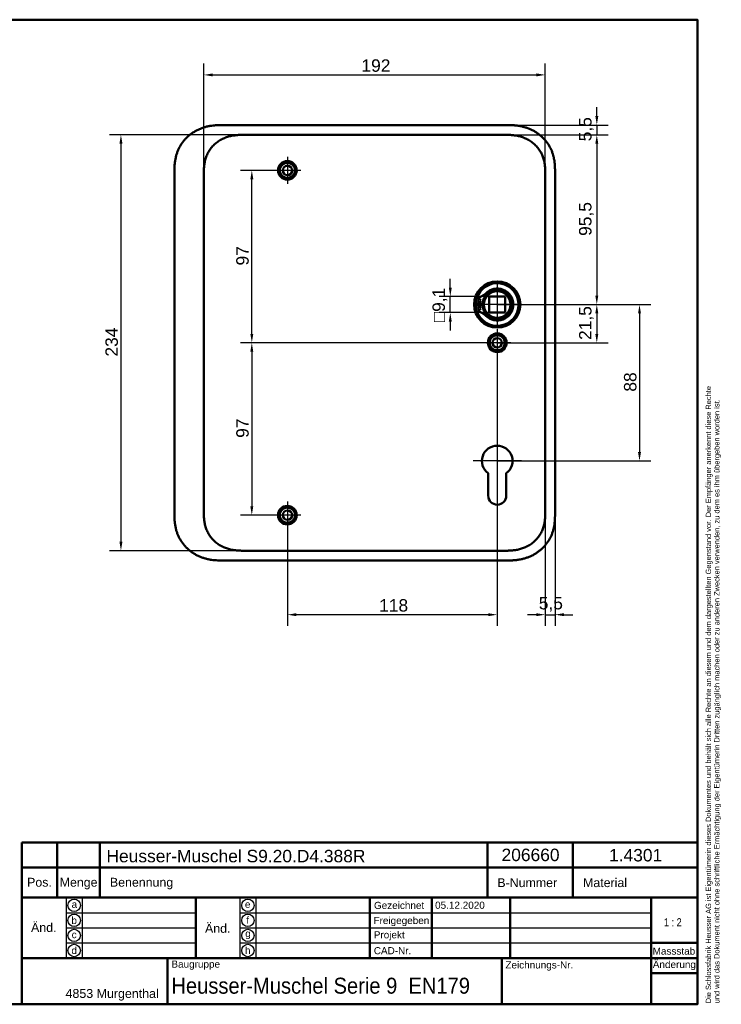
# Model space of a CAD drawing. Header units: millimetres. Extents: x 20 to 833, y 20 to 574.
# Tile 17 of 17: x 439 to 833, y 20 to 574. Entities that reach past the tile are written whole.
import ezdxf
from ezdxf.enums import TextEntityAlignment as Align

# ---------------------------------------------------------------- set-up
doc = ezdxf.new("R2010")
doc.units = ezdxf.units.MM
doc.header["$LTSCALE"] = 2
for name, color, linetype, lineweight in [('Bemaßungen(DIN)', 7, 'Continuous', 25), ('Mittelpunktmarkierung(DIN)', 7, 'Continuous', 25), ('Sichtbare Kanten(DIN)', 7, 'Continuous', 50), ('Skizziergeometrie(DIN)', 7, 'Continuous', 50), ('Skizzierlinie(DIN)', 7, 'Continuous', 25), ('Symbole(DIN)', 7, 'Continuous', 25)]:
    doc.layers.add(name, color=color, linetype=linetype, lineweight=lineweight)
doc.styles.add('Aktuell-DIN', font='arial.ttf')
doc.styles.add('STANDARD-DIN~0', font='arial.ttf')
doc.styles.add('Textstil10', font='arial.ttf')
doc.styles.add('Textstil41', font='arial.ttf', dxfattribs={"width": 0.8})
doc.styles.add('Textstil83', font='arial.ttf', dxfattribs={"width": 0.8})
doc.dimstyles.new('CAD-LAN', dxfattribs={"dimscale": 2, "dimtxt": 3.5, "dimasz": 2.5, "dimexe": 3.175, "dimexo": 0, "dimgap": 0.8, "dimtad": 1, "dimrnd": 1e-08, "dimtxsty": 'STANDARD-DIN~0', "dimcen": 0.09, "dimdle": 10, "dimclrd": 250, "dimclre": 250, "dimclrt": 250, "dimadec": 0, "dimazin": 2, "dimtfac": 1, "dimtmove": 0, "dimatfit": 3, "dimfxl": 1, "dimtolj": 1, "dimtzin": 0, "dimlwd": 25, "dimlwe": 25, "dimarcsym": 0})

# ---------------------------------------------------------------- blocks, each defined once
blk = doc.blocks.new('Ränder Standardrahmen')
at = {"layer": 'Skizziergeometrie(DIN)', "flags": 128}
blk.add_lwpolyline([(10, 10), (10, 287), (410, 287), (410, 10), (10, 10)], dxfattribs=at)
blk = doc.blocks.new('Schriftfelder Heusser')
at = {"layer": 'Skizziergeometrie(DIN)'}
for p, q in [((101, 229.92), (101, 236.92)), ((101, 236.92), (291, 236.92)), ((111, 229.92), (111, 236.92)), ((123, 229.92), (123, 236.92)), ((232, 229.92), (232, 236.92)), ((256, 229.92), (256, 236.92)), ((291, 236.92), (291, 229.92)), ((101, 191.42), (101, 229.92)), ((101, 229.92), (291, 229.92)), ((111, 229.92), (111, 221.42)), ((123, 229.92), (123, 221.42)), ((232, 229.92), (232, 221.42)), ((256, 229.92), (256, 221.42)), ((291, 229.92), (291, 191.42)), ((101, 221.42), (291, 221.42)), ((150, 221.42), (150, 204.42)), ((198.85, 221.42), (198.85, 204.42)), ((216.35, 221.42), (216.35, 204.42)), ((238.35, 221.42), (238.35, 204.42)), ((278, 221.42), (278, 191.42)), ((278, 208.67), (291, 208.67)), ((101, 204.42), (291, 204.42)), ((142, 204.42), (142, 191.42)), ((236, 204.42), (236, 191.42)), ((278, 200.17), (291, 200.17)), ((291, 191.42), (101, 191.42))]:
    blk.add_line(p, q, dxfattribs=at)
at = {"layer": 'Skizzierlinie(DIN)'}
for p, q in [((113.5, 221.42), (113.5, 204.42)), ((118, 221.42), (118, 204.42)), ((162.35, 221.42), (162.35, 204.42)), ((166.85, 221.42), (166.85, 204.42)), ((113.5, 217.17), (150, 217.17)), ((162.35, 217.17), (278, 217.17)), ((113.5, 212.92), (150, 212.92)), ((162.35, 212.92), (278, 212.92)), ((113.5, 208.67), (150, 208.67)), ((162.35, 208.67), (278, 208.67))]:
    blk.add_line(p, q, dxfattribs=at)
for centre in [(115.75, 219.25), (164.6, 219.25), (115.75, 215.04), (164.6, 215.04), (115.75, 210.79), (164.6, 210.79), (115.75, 206.54), (164.6, 206.54)]:
    blk.add_circle(centre, 1.75, dxfattribs=at)
at = {"layer": 'Symbole(DIN)', "color": 7, "insert": (293.33, 191.7), "char_height": 1.5, "width": 182.3003, "attachment_point": 1, "rotation": 90, "line_spacing_factor": 0.944221, "style": 'Aktuell-DIN'}
blk.add_mtext('\\fArial|b0|i0;\\H1.5000;Die Schlossfabrik Heusser AG ist Eigentümerin dieses Dokumentes und behält sich alle Rechte an diesem und dem dargestellten Gegenstand vor. Der Empfänger anerkennt diese Rechte\\Pund wird das Dokument nicht ohne schriftliche Ermächtigung der Eigentümerin Dritten zugänglich machen oder zu anderen Zwecken verwenden, zu dem es ihm übergeben worden ist.\\P ', dxfattribs=at)
at = {"layer": 'Symbole(DIN)', "color": 179, "true_color": 0x262659, "style": 'Aktuell-DIN'}
for s, insert, char_height, attachment_point in [('B-Nummer', (234.74, 225.62), 2.489, 4), ('Material', (265.02, 225.62), 2.489, 5), ('Pos.', (106, 227), 2.489, 2), ('Menge', (117, 227), 2.489, 2), ('Benennung', (125.81, 225.38), 2.489, 4), ('\\fArial|b0|i0;a', (115.81, 219.53), 2, 5), ('\\fArial|b0|i0;e', (164.54, 219.53), 2, 5), ('\\fArial|b0|i0;Gezeichnet', (200.05, 219.23), 2, 4), ('\\fArial|b0|i0;b', (115.75, 215), 2, 5), ('\\fArial|b0|i0;f', (164.55, 215.06), 2, 5), ('\\fArial|b0|i0;Freigegeben', (199.92, 216), 2, 1), ('\\fArial|b0|i0;c', (115.75, 211.01), 2, 5), ('\\fArial|b0|i0;g', (164.63, 211.05), 2, 5), ('\\fArial|b0|i0;Projekt', (200, 211.98), 2, 1), ('\\fArial|b0|i0;d', (115.76, 206.55), 2, 5), ('\\fArial|b0|i0;h', (164.55, 206.57), 2, 5), ('\\fArial|b0|i0;CAD-Nr.', (200, 207.5), 2, 1), ('\\fArial|b0|i0;\\H2.0000;Massstab', (284.39, 206.37), 2, 5), ('\\fArial|b0|i0;\\H2.0000;Baugruppe', (143.1, 203.73), 2, 1), ('\\fArial|b0|i0;Zeichnungs-Nr.', (237, 203.5), 2, 1), ('\\fArial|b0|i0;\\H2.5000;4853 Murgenthal', (113.33, 192.46), 2.5, 7)]:
    blk.add_mtext(s, dxfattribs=dict(at, insert=insert, char_height=char_height, attachment_point=attachment_point))
at = {"layer": 'Symbole(DIN)', "color": 179, "true_color": 0x262659, "attachment_point": 5, "style": 'Aktuell-DIN'}
for s, insert, char_height, width in [('Änd.', (107.21, 213), 2.489, 12.3494), ('Änd.', (156.12, 212.76), 2.489, 12.3494), ('\\fArial|b0|i0;Änderung', (284.51, 202.33), 2, 12.1143)]:
    blk.add_mtext(s, dxfattribs=dict(at, insert=insert, char_height=char_height, width=width))
at = {"layer": 'Symbole(DIN)', "color": 7, "insert": (143.1, 196.62), "char_height": 4.5, "width": 90.18, "attachment_point": 4, "style": 'Aktuell-DIN'}
blk.add_mtext('\\fArial|b0|i0;\\W0.90;\\H4.5000;Heusser-Muschel Serie 9  EN179', dxfattribs=at)
at = {"layer": 'Symbole(DIN)', "color": 179, "true_color": 0x262659, "style": 'Textstil10'}
blk.add_attdef('ERSTELLUNGSDATUM_001', (217.23, 218.29), '', height=2, dxfattribs=at)
at = {"layer": 'Symbole(DIN)', "color": 179, "true_color": 0x262659}
for tag, height, style, p in [('AUTOR', 2.49, 'Aktuell-DIN', (240.03, 219.26)), ('KONTROLLDATUM', 2, 'Textstil10', (217.42, 215.04)), ('KONTROLLIERT_VON', 2, 'Textstil10', (239.98, 215.05))]:
    blk.add_attdef(tag, text='', height=height, dxfattribs=dict(at, style=style)).set_placement(p, align=Align.MIDDLE_LEFT)
at = {"layer": 'Symbole(DIN)', "color": 7, "style": 'Textstil83', "width": 0.8}
blk.add_attdef('Anfänglicher_Ansichtsmaßstab_001', (281.57, 213.34), '', height=2.3, dxfattribs=at)
at = {"layer": 'Symbole(DIN)', "color": 179, "true_color": 0x262659, "style": 'Textstil10'}
blk.add_attdef('PROJEKT', text='', height=2, dxfattribs=at).set_placement((217.77, 209.72), align=Align.BOTTOM_LEFT)
at = {"layer": 'Symbole(DIN)', "color": 7, "style": 'Textstil41', "width": 0.8}
blk.add_attdef('STATUS', text='', height=5, dxfattribs=at).set_placement((284.53, 195.86), align=Align.MIDDLE_CENTER)
blk = doc.blocks.new('*D8')
at = {"layer": 'Bemaßungen(DIN)', "color": 250, "linetype": 'Continuous', "lineweight": 25, "true_color": 0x3f3f3f, "transparency": 16777216}
for p, q in [((710.87, 509.22), (769.76, 509.22)), ((763.41, 504.22), (763.41, 418.72)), ((707.41, 413.72), (769.76, 413.72))]:
    blk.add_line(p, q, dxfattribs=at)
at = {"layer": 'Bemaßungen(DIN)', "color": 250, "linetype": 'Continuous', "true_color": 0x3f3f3f, "transparency": 16777216}
for points in [[(762.58, 504.22), (764.24, 504.22), (763.41, 509.22)], [(762.58, 418.72), (764.24, 418.72), (763.41, 413.72)]]:
    blk.add_solid(points, dxfattribs=at)
at = {"layer": 'Defpoints', "color": 0, "linetype": 'Continuous', "transparency": 16777216}
for p in [(710.87, 509.22), (707.41, 413.72), (763.41, 413.72)]:
    blk.add_point(p, dxfattribs=at)
at = {"layer": 'Bemaßungen(DIN)', "color": 250, "linetype": 'Continuous', "lineweight": 25, "true_color": 0x3f3f3f, "transparency": 16777216, "insert": (753.4, 452.35), "char_height": 7, "attachment_point": 1, "rotation": 90, "style": 'STANDARD-DIN~0'}
blk.add_mtext('\\A1;95,5', dxfattribs=at)
blk = doc.blocks.new('*D9')
at = {"layer": 'Bemaßungen(DIN)', "color": 250, "linetype": 'Continuous', "lineweight": 25, "true_color": 0x3f3f3f, "transparency": 16777216}
for p, q in [((707.41, 413.72), (769.76, 413.72)), ((763.41, 408.72), (763.41, 397.22)), ((707.41, 392.22), (769.76, 392.22))]:
    blk.add_line(p, q, dxfattribs=at)
at = {"layer": 'Bemaßungen(DIN)', "color": 250, "linetype": 'Continuous', "true_color": 0x3f3f3f, "transparency": 16777216}
for points in [[(762.58, 408.72), (764.24, 408.72), (763.41, 413.72)], [(762.58, 397.22), (764.24, 397.22), (763.41, 392.22)]]:
    blk.add_solid(points, dxfattribs=at)
at = {"layer": 'Defpoints', "color": 0, "linetype": 'Continuous', "transparency": 16777216}
for p in [(707.41, 413.72), (707.41, 392.22), (763.41, 392.22)]:
    blk.add_point(p, dxfattribs=at)
at = {"layer": 'Bemaßungen(DIN)', "color": 250, "linetype": 'Continuous', "lineweight": 25, "true_color": 0x3f3f3f, "transparency": 16777216, "insert": (753.4, 393.79), "char_height": 7, "attachment_point": 1, "rotation": 90, "style": 'STANDARD-DIN~0'}
blk.add_mtext('\\A1;21,5', dxfattribs=at)
blk = doc.blocks.new('*D10')
at = {"layer": 'Bemaßungen(DIN)', "color": 250, "linetype": 'Continuous', "lineweight": 25, "true_color": 0x3f3f3f, "transparency": 16777216}
for p, q in [((707.41, 413.72), (793.76, 413.72)), ((787.41, 408.72), (787.41, 330.72)), ((707.41, 325.72), (793.76, 325.72))]:
    blk.add_line(p, q, dxfattribs=at)
at = {"layer": 'Bemaßungen(DIN)', "color": 250, "linetype": 'Continuous', "true_color": 0x3f3f3f, "transparency": 16777216}
for points in [[(786.58, 408.72), (788.24, 408.72), (787.41, 413.72)], [(786.58, 330.72), (788.24, 330.72), (787.41, 325.72)]]:
    blk.add_solid(points, dxfattribs=at)
at = {"layer": 'Defpoints', "color": 0, "linetype": 'Continuous', "transparency": 16777216}
for p in [(707.41, 413.72), (707.41, 325.72), (787.41, 325.72)]:
    blk.add_point(p, dxfattribs=at)
at = {"layer": 'Bemaßungen(DIN)', "color": 250, "linetype": 'Continuous', "lineweight": 25, "true_color": 0x3f3f3f, "transparency": 16777216, "insert": (778.66, 364.7), "char_height": 7, "attachment_point": 1, "rotation": 90, "style": 'STANDARD-DIN~0'}
blk.add_mtext('\\A1;88', dxfattribs=at)
blk = doc.blocks.new('*D11')
at = {"layer": 'Bemaßungen(DIN)', "color": 250, "linetype": 'Continuous', "lineweight": 25, "true_color": 0x3f3f3f, "transparency": 16777216}
for p, q in [((763.41, 519.72), (763.41, 524.72)), ((711.87, 514.72), (769.76, 514.72)), ((763.41, 514.72), (763.41, 509.22)), ((710.87, 509.22), (769.76, 509.22)), ((763.41, 504.22), (763.41, 499.22))]:
    blk.add_line(p, q, dxfattribs=at)
at = {"layer": 'Bemaßungen(DIN)', "color": 250, "linetype": 'Continuous', "true_color": 0x3f3f3f, "transparency": 16777216}
for points in [[(762.58, 519.72), (764.24, 519.72), (763.41, 514.72)], [(762.58, 504.22), (764.24, 504.22), (763.41, 509.22)]]:
    blk.add_solid(points, dxfattribs=at)
at = {"layer": 'Defpoints', "color": 0, "linetype": 'Continuous', "transparency": 16777216}
for p in [(711.87, 514.72), (710.87, 509.22), (763.41, 509.22)]:
    blk.add_point(p, dxfattribs=at)
at = {"layer": 'Bemaßungen(DIN)', "color": 250, "linetype": 'Continuous', "lineweight": 25, "true_color": 0x3f3f3f, "transparency": 16777216, "insert": (753.43, 505.57), "char_height": 7, "attachment_point": 1, "rotation": 90, "style": 'STANDARD-DIN~0'}
blk.add_mtext('\\A1;5,5', dxfattribs=at)
blk = doc.blocks.new('*D12')
at = {"layer": 'Bemaßungen(DIN)', "color": 250, "linetype": 'Continuous', "lineweight": 25, "true_color": 0x3f3f3f, "transparency": 16777216}
for p, q in [((589.41, 489.22), (563.06, 489.22)), ((569.41, 397.22), (569.41, 484.22)), ((707.41, 392.22), (563.06, 392.22))]:
    blk.add_line(p, q, dxfattribs=at)
at = {"layer": 'Bemaßungen(DIN)', "color": 250, "linetype": 'Continuous', "true_color": 0x3f3f3f, "transparency": 16777216}
for points in [[(568.58, 484.22), (570.24, 484.22), (569.41, 489.22)], [(568.58, 397.22), (570.24, 397.22), (569.41, 392.22)]]:
    blk.add_solid(points, dxfattribs=at)
at = {"layer": 'Defpoints', "color": 0, "linetype": 'Continuous', "transparency": 16777216}
for p in [(569.41, 489.22), (589.41, 489.22), (707.41, 392.22)]:
    blk.add_point(p, dxfattribs=at)
at = {"layer": 'Bemaßungen(DIN)', "color": 250, "linetype": 'Continuous', "lineweight": 25, "true_color": 0x3f3f3f, "transparency": 16777216, "insert": (560.66, 435.71), "char_height": 7, "attachment_point": 1, "rotation": 90, "style": 'STANDARD-DIN~0'}
blk.add_mtext('\\A1;97', dxfattribs=at)
blk = doc.blocks.new('*D13')
at = {"layer": 'Bemaßungen(DIN)', "color": 250, "linetype": 'Continuous', "lineweight": 25, "true_color": 0x3f3f3f, "transparency": 16777216}
for p, q in [((707.41, 392.22), (563.06, 392.22)), ((569.41, 387.22), (569.41, 300.22)), ((589.41, 295.22), (563.06, 295.22))]:
    blk.add_line(p, q, dxfattribs=at)
at = {"layer": 'Bemaßungen(DIN)', "color": 250, "linetype": 'Continuous', "true_color": 0x3f3f3f, "transparency": 16777216}
for points in [[(568.58, 387.22), (570.24, 387.22), (569.41, 392.22)], [(568.58, 300.22), (570.24, 300.22), (569.41, 295.22)]]:
    blk.add_solid(points, dxfattribs=at)
at = {"layer": 'Defpoints', "color": 0, "linetype": 'Continuous', "transparency": 16777216}
for p in [(707.41, 392.22), (569.41, 295.22), (589.41, 295.22)]:
    blk.add_point(p, dxfattribs=at)
at = {"layer": 'Bemaßungen(DIN)', "color": 250, "linetype": 'Continuous', "lineweight": 25, "true_color": 0x3f3f3f, "transparency": 16777216, "insert": (560.66, 338.71), "char_height": 7, "attachment_point": 1, "rotation": 90, "style": 'STANDARD-DIN~0'}
blk.add_mtext('\\A1;97', dxfattribs=at)
blk = doc.blocks.new('*D14')
at = {"layer": 'Bemaßungen(DIN)', "color": 250, "linetype": 'Continuous', "lineweight": 25, "true_color": 0x3f3f3f, "transparency": 16777216}
for p, q in [((707.41, 384.57), (707.41, 232.87)), ((589.41, 287.57), (589.41, 232.87)), ((702.41, 239.22), (594.41, 239.22))]:
    blk.add_line(p, q, dxfattribs=at)
at = {"layer": 'Bemaßungen(DIN)', "color": 250, "linetype": 'Continuous', "true_color": 0x3f3f3f, "transparency": 16777216}
for points in [[(594.41, 240.06), (594.41, 238.39), (589.41, 239.22)], [(702.41, 240.06), (702.41, 238.39), (707.41, 239.22)]]:
    blk.add_solid(points, dxfattribs=at)
at = {"layer": 'Defpoints', "color": 0, "linetype": 'Continuous', "transparency": 16777216}
for p in [(707.41, 384.57), (589.41, 287.57), (589.41, 239.22)]:
    blk.add_point(p, dxfattribs=at)
at = {"layer": 'Bemaßungen(DIN)', "color": 250, "linetype": 'Continuous', "lineweight": 25, "true_color": 0x3f3f3f, "transparency": 16777216, "insert": (641, 247.97), "char_height": 7, "attachment_point": 1, "style": 'STANDARD-DIN~0'}
blk.add_mtext('\\A1;118', dxfattribs=at)
blk = doc.blocks.new('*D15')
at = {"layer": 'Bemaßungen(DIN)', "color": 250, "linetype": 'Continuous', "lineweight": 25, "true_color": 0x3f3f3f, "transparency": 16777216}
for p, q in [((734.41, 299.37), (734.41, 232.87)), ((739.91, 296.51), (739.91, 232.87)), ((729.41, 239.22), (724.41, 239.22)), ((734.41, 239.22), (739.91, 239.22)), ((744.91, 239.22), (749.91, 239.22))]:
    blk.add_line(p, q, dxfattribs=at)
at = {"layer": 'Bemaßungen(DIN)', "color": 250, "linetype": 'Continuous', "true_color": 0x3f3f3f, "transparency": 16777216}
for points in [[(729.41, 240.06), (729.41, 238.39), (734.41, 239.22)], [(744.91, 240.06), (744.91, 238.39), (739.91, 239.22)]]:
    blk.add_solid(points, dxfattribs=at)
at = {"layer": 'Defpoints', "color": 0, "linetype": 'Continuous', "transparency": 16777216}
for p in [(734.41, 299.37), (739.91, 296.51), (739.91, 239.22)]:
    blk.add_point(p, dxfattribs=at)
at = {"layer": 'Bemaßungen(DIN)', "color": 250, "linetype": 'Continuous', "lineweight": 25, "true_color": 0x3f3f3f, "transparency": 16777216, "insert": (730.76, 249.21), "char_height": 7, "attachment_point": 1, "style": 'STANDARD-DIN~0'}
blk.add_mtext('\\A1;5,5', dxfattribs=at)
blk = doc.blocks.new('*D16')
at = {"layer": 'Bemaßungen(DIN)', "color": 250, "linetype": 'Continuous', "lineweight": 25, "true_color": 0x3f3f3f, "transparency": 16777216}
for p, q in [((565.95, 509.22), (489.46, 509.22)), ((495.81, 504.22), (495.81, 280.22)), ((565.95, 275.22), (489.46, 275.22))]:
    blk.add_line(p, q, dxfattribs=at)
at = {"layer": 'Bemaßungen(DIN)', "color": 250, "linetype": 'Continuous', "true_color": 0x3f3f3f, "transparency": 16777216}
for points in [[(494.98, 504.22), (496.65, 504.22), (495.81, 509.22)], [(494.98, 280.22), (496.65, 280.22), (495.81, 275.22)]]:
    blk.add_solid(points, dxfattribs=at)
at = {"layer": 'Defpoints', "color": 0, "linetype": 'Continuous', "transparency": 16777216}
for p in [(565.95, 509.22), (495.81, 275.22), (565.95, 275.22)]:
    blk.add_point(p, dxfattribs=at)
at = {"layer": 'Bemaßungen(DIN)', "color": 250, "linetype": 'Continuous', "lineweight": 25, "true_color": 0x3f3f3f, "transparency": 16777216, "insert": (487.06, 384.44), "char_height": 7, "attachment_point": 1, "rotation": 90, "style": 'STANDARD-DIN~0'}
blk.add_mtext('\\A1;234', dxfattribs=at)
blk = doc.blocks.new('*D17')
at = {"layer": 'Bemaßungen(DIN)', "color": 250, "linetype": 'Continuous', "lineweight": 25, "true_color": 0x3f3f3f, "transparency": 16777216}
for p, q in [((542.41, 486.94), (542.41, 549.29)), ((734.41, 486.94), (734.41, 549.29)), ((547.41, 542.94), (729.41, 542.94))]:
    blk.add_line(p, q, dxfattribs=at)
at = {"layer": 'Bemaßungen(DIN)', "color": 250, "linetype": 'Continuous', "true_color": 0x3f3f3f, "transparency": 16777216}
for points in [[(547.41, 543.77), (547.41, 542.1), (542.41, 542.94)], [(729.41, 543.77), (729.41, 542.1), (734.41, 542.94)]]:
    blk.add_solid(points, dxfattribs=at)
at = {"layer": 'Defpoints', "color": 0, "linetype": 'Continuous', "transparency": 16777216}
for p in [(734.41, 542.94), (542.41, 486.94), (734.41, 486.94)]:
    blk.add_point(p, dxfattribs=at)
at = {"layer": 'Bemaßungen(DIN)', "color": 250, "linetype": 'Continuous', "lineweight": 25, "true_color": 0x3f3f3f, "transparency": 16777216, "insert": (631.04, 551.69), "char_height": 7, "attachment_point": 1, "style": 'STANDARD-DIN~0'}
blk.add_mtext('\\A1;192', dxfattribs=at)
blk = doc.blocks.new('*D18')
at = {"layer": 'Bemaßungen(DIN)', "color": 250, "linetype": 'Continuous', "lineweight": 25, "true_color": 0x3f3f3f, "transparency": 16777216}
for p, q in [((681.02, 423.27), (681.02, 428.27)), ((702.86, 418.27), (674.67, 418.27)), ((681.02, 409.17), (681.02, 418.27)), ((702.86, 409.17), (674.67, 409.17)), ((681.02, 404.17), (681.02, 399.17))]:
    blk.add_line(p, q, dxfattribs=at)
at = {"layer": 'Bemaßungen(DIN)', "color": 250, "linetype": 'Continuous', "true_color": 0x3f3f3f, "transparency": 16777216}
for points in [[(680.18, 423.27), (681.85, 423.27), (681.02, 418.27)], [(680.18, 404.17), (681.85, 404.17), (681.02, 409.17)]]:
    blk.add_solid(points, dxfattribs=at)
at = {"layer": 'Defpoints', "color": 0, "linetype": 'Continuous', "transparency": 16777216}
for p in [(681.02, 418.27), (702.86, 418.27), (702.86, 409.17)]:
    blk.add_point(p, dxfattribs=at)
at = {"layer": 'Bemaßungen(DIN)', "color": 250, "linetype": 'Continuous', "lineweight": 25, "true_color": 0x3f3f3f, "transparency": 16777216, "insert": (671, 403.95), "char_height": 7, "attachment_point": 1, "rotation": 90, "style": 'STANDARD-DIN~0'}
blk.add_mtext('\\A1;\\fAIGDT|b0|i0;\\H7.0000;o\\fArial|b0|i0;\\H7.0000;9,1', dxfattribs=at)

msp = doc.modelspace()

# ---------------------------------------------------------------- linework, layer by layer
at = {"layer": 'Mittelpunktmarkierung(DIN)', "linetype": 'Continuous'}
for p, q in [((589.41, 496.872), (589.41, 481.572)), ((597.06, 489.222), (581.76, 489.222)), ((707.41, 426.222), (707.41, 401.222)), ((719.91, 413.722), (694.91, 413.722)), ((707.41, 399.872), (707.41, 384.572)), ((715.06, 392.222), (699.76, 392.222)), ((707.41, 339.322), (707.41, 315.722)), ((721.01, 325.722), (693.81, 325.722)), ((589.41, 302.872), (589.41, 287.572)), ((597.06, 295.222), (581.76, 295.222))]:
    msp.add_line(p, q, dxfattribs=at)
at = {"layer": 'Sichtbare Kanten(DIN)'}
for p, q in [((711.871, 514.722), (552.949, 514.722)), ((565.949, 509.222), (565.948, 509.222)), ((710.872, 509.222), (565.949, 509.222)), ((525.91, 487.938), (525.91, 296.465)), ((739.91, 296.506), (739.91, 487.938)), ((695.452, 414.339), (695.452, 417.363)), ((711.96, 418.272), (702.86, 418.272)), ((702.86, 409.172), (702.86, 418.272)), ((711.96, 418.272), (711.96, 409.172)), ((699.152, 414.339), (695.452, 414.339)), ((695.452, 413.105), (699.152, 413.105)), ((695.452, 410.081), (695.452, 413.105)), ((711.96, 409.172), (702.86, 409.172)), ((702.31, 306.222), (702.31, 318.797)), ((712.51, 318.798), (712.51, 306.222)), ((565.948, 275.222), (565.948, 275.222)), ((710.872, 275.222), (565.948, 275.222)), ((710.872, 275.222), (710.872, 275.222)), ((552.949, 269.722), (711.871, 269.722))]:
    msp.add_line(p, q, dxfattribs=at)
for centre, radius in [((589.41, 489.222), 5.25), ((589.41, 489.222), 4.25), ((589.41, 489.222), 2.65), ((707.41, 413.722), 13), ((707.41, 413.722), 12.5), ((707.41, 413.722), 8), ((707.41, 413.722), 7.5), ((697.302, 415.954), 0.85), ((697.302, 411.49), 0.85), ((707.41, 392.222), 5.25), ((707.41, 392.222), 4.25), ((707.41, 392.222), 2.65), ((589.41, 295.222), 5.25), ((589.41, 295.222), 4.25), ((589.41, 295.222), 2.65)]:
    msp.add_circle(centre, radius, dxfattribs=at)
for centre, radius, start, end in [((707.41, 413.722), 12, 198.17213, 161.82787), ((707.41, 413.722), 9.017, 224.1409, 135.8591), ((694.712, 426.045), 8.678, 274.96705, 315.8591), ((706.677, 413.722), 7.55, 125.6871, 175.31499), ((707.41, 413.722), 8.2, 153.63056, 206.36944), ((707.41, 413.722), 12, 175.21102, 184.78898), ((694.712, 401.399), 8.678, 44.1409, 85.03295), ((707.41, 413.722), 9, 176.0711, 183.9289), ((706.677, 413.722), 7.55, 184.68501, 234.3129), ((707.41, 325.722), 8.6, 306.37412, 233.63044), ((707.41, 306.222), 5.1, 180, 0)]:
    msp.add_arc(centre, radius, start, end, dxfattribs=at)
for points, knots in [([(552.949, 514.722), (552.363, 514.72), (551.185, 514.706), (549.695, 514.643), (548.198, 514.528), (546.994, 514.389), (545.49, 514.148), (544.29, 513.895), (542.8, 513.501), (541.621, 513.119), (540.17, 512.559), (539.032, 512.043), (537.647, 511.314), (536.573, 510.666), (535.28, 509.776), (534.29, 509.004), (533.117, 507.967), (532.231, 507.084), (531.199, 505.92), (530.435, 504.943), (529.564, 503.673), (528.934, 502.622), (528.236, 501.272), (527.749, 500.166), (527.228, 498.761), (526.882, 497.623), (526.534, 496.189), (526.32, 495.037), (526.124, 493.598), (526.021, 492.449), (525.944, 491.023), (525.91, 489.608), (525.91, 488.492), (525.91, 487.938)], [-0.99998994, -0.99998994, -0.99998994, -0.99998994, -0.9592928, -0.91859565, -0.89824708, -0.85754993, -0.83720136, -0.79650421, -0.77615564, -0.73545849, -0.71510992, -0.67441277, -0.6540642, -0.61336705, -0.59301848, -0.55232133, -0.53197276, -0.49127561, -0.47092704, -0.43022989, -0.40988132, -0.36918417, -0.3488356, -0.30813845, -0.28778988, -0.24709273, -0.22674416, -0.18604701, -0.16569844, -0.12500129, -0.10465272, -0.06395557, -0.02325842, -0.02325842, -0.02325842, -0.02325842]), ([(739.91, 487.938), (739.91, 488.236), (739.91, 488.835), (739.904, 489.588), (739.892, 490.345), (739.874, 490.953), (739.84, 491.716), (739.802, 492.328), (739.727, 493.247), (739.625, 494.166), (739.437, 495.392), (739.255, 496.305), (739.037, 497.212), (738.874, 497.813), (738.648, 498.559), (738.448, 499.15), (738.175, 499.881), (737.938, 500.458), (737.555, 501.313), (737.137, 502.152), (736.444, 503.375), (735.76, 504.42), (734.825, 505.669), (734.017, 506.62), (732.936, 507.744), (732.019, 508.588), (730.811, 509.572), (729.8, 510.3), (728.485, 511.133), (727.396, 511.736), (726.134, 512.342), (725.276, 512.705), (724.404, 513.035), (723.818, 513.239), (722.93, 513.52), (722.033, 513.767), (720.827, 514.045), (719.916, 514.215), (719.001, 514.356), (718.39, 514.436), (717.627, 514.52), (717.016, 514.574), (716.254, 514.628), (715.644, 514.661), (714.731, 514.696), (713.52, 514.721), (712.469, 514.722), (711.871, 514.722)], [-0.99999789, -0.99999789, -0.99999789, -0.99999789, -0.9791648, -0.9583317, -0.94791516, -0.92708206, -0.91666552, -0.89583243, -0.88541588, -0.85416624, -0.83333315, -0.80208351, -0.79166696, -0.77083387, -0.76041733, -0.73958423, -0.72916769, -0.70833459, -0.69791805, -0.66666841, -0.64583532, -0.60416913, -0.58333604, -0.54166985, -0.52083676, -0.47917058, -0.45833749, -0.4166713, -0.39583821, -0.35417202, -0.33333893, -0.30208929, -0.29167275, -0.27083965, -0.26042311, -0.22917347, -0.20834038, -0.17709074, -0.16667419, -0.1458411, -0.13542455, -0.11459146, -0.10417491, -0.08334182, -0.07292528, -0.04167564, -0.00000945, -0.00000945, -0.00000945, -0.00000945]), ([(542.41, 486.938), (542.41, 487.566), (542.41, 488.214), (542.423, 488.863), (542.436, 489.585), (542.465, 490.309), (542.521, 491.024), (542.581, 491.803), (542.672, 492.571), (542.803, 493.333), (542.939, 494.125), (543.117, 494.911), (543.352, 495.702), (543.587, 496.495), (543.878, 497.283), (544.223, 498.048), (544.57, 498.817), (544.972, 499.565), (545.428, 500.283), (545.883, 500.998), (546.39, 501.683), (546.946, 502.332), (547.496, 502.974), (548.098, 503.582), (548.734, 504.142), (549.371, 504.703), (550.041, 505.214), (550.742, 505.679), (551.437, 506.141), (552.162, 506.556), (552.916, 506.925), (553.652, 507.285), (554.414, 507.602), (555.198, 507.873), (555.953, 508.134), (556.727, 508.353), (557.511, 508.531), (558.259, 508.701), (559.016, 508.833), (559.78, 508.933), (560.503, 509.029), (561.233, 509.095), (561.964, 509.139), (562.655, 509.18), (563.347, 509.202), (564.033, 509.212), (564.68, 509.222), (565.321, 509.222), (565.948, 509.222)], [0, 0, 0, 0, 0.20048, 0.20048, 0.20048, 0.4237428, 0.4237428, 0.4237428, 0.6666848, 0.6666848, 0.6666848, 0.9193992, 0.9193992, 0.9193992, 1.173002, 1.173002, 1.173002, 1.4278722, 1.4278722, 1.4278722, 1.6819311, 1.6819311, 1.6819311, 1.933378, 1.933378, 1.933378, 2.1848149, 2.1848149, 2.1848149, 2.4343919, 2.4343919, 2.4343919, 2.6782792, 2.6782792, 2.6782792, 2.9134601, 2.9134601, 2.9134601, 3.1379646, 3.1379646, 3.1379646, 3.3508174, 3.3508174, 3.3508174, 3.5518222, 3.5518222, 3.5518222, 3.7413044, 3.7413044, 3.7413044, 3.7413044]), ([(710.872, 509.222), (711.499, 509.222), (712.141, 509.222), (712.787, 509.212), (713.473, 509.202), (714.165, 509.18), (714.856, 509.139), (715.587, 509.095), (716.317, 509.029), (717.041, 508.933), (717.804, 508.833), (718.561, 508.701), (719.309, 508.531), (720.093, 508.353), (720.868, 508.134), (721.623, 507.873), (722.406, 507.602), (723.169, 507.285), (723.905, 506.925), (724.658, 506.556), (725.383, 506.141), (726.079, 505.679), (726.779, 505.214), (727.449, 504.703), (728.086, 504.142), (728.723, 503.582), (729.324, 502.974), (729.874, 502.332), (730.43, 501.683), (730.938, 500.998), (731.392, 500.283), (731.848, 499.565), (732.251, 498.817), (732.597, 498.048), (732.943, 497.283), (733.233, 496.495), (733.468, 495.702), (733.703, 494.911), (733.882, 494.125), (734.018, 493.333), (734.148, 492.571), (734.239, 491.802), (734.3, 491.024), (734.355, 490.309), (734.384, 489.585), (734.398, 488.863), (734.41, 488.214), (734.41, 487.566), (734.41, 486.938)], [0, 0, 0, 0, 0.1894834, 0.1894834, 0.1894834, 0.3904881, 0.3904881, 0.3904881, 0.6033414, 0.6033414, 0.6033414, 0.8278466, 0.8278466, 0.8278466, 1.0630283, 1.0630283, 1.0630283, 1.3069161, 1.3069161, 1.3069161, 1.5564929, 1.5564929, 1.5564929, 1.8079285, 1.8079285, 1.8079285, 2.0593731, 2.0593731, 2.0593731, 2.3134297, 2.3134297, 2.3134297, 2.5682979, 2.5682979, 2.5682979, 2.8218991, 2.8218991, 2.8218991, 3.0746122, 3.0746122, 3.0746122, 3.3175525, 3.3175525, 3.3175525, 3.5408138, 3.5408138, 3.5408138, 3.7412926, 3.7412926, 3.7412926, 3.7412926]), ([(525.91, 296.424), (525.91, 295.897), (525.911, 294.807), (525.944, 293.421), (526.021, 291.995), (526.124, 290.846), (526.32, 289.407), (526.534, 288.255), (526.882, 286.821), (527.228, 285.683), (527.749, 284.278), (528.236, 283.172), (528.934, 281.822), (529.564, 280.77), (530.435, 279.501), (531.199, 278.524), (532.231, 277.36), (533.117, 276.476), (534.29, 275.44), (535.28, 274.668), (536.573, 273.778), (537.647, 273.13), (539.032, 272.401), (540.17, 271.885), (541.621, 271.325), (542.8, 270.943), (544.29, 270.548), (545.49, 270.296), (546.994, 270.054), (548.198, 269.916), (549.695, 269.801), (551.185, 269.738), (552.363, 269.724), (552.949, 269.722)], [-0.97472618, -0.97472618, -0.97472618, -0.97472618, -0.93604739, -0.89534998, -0.87500127, -0.83430386, -0.81395515, -0.77325774, -0.75290903, -0.71221162, -0.69186291, -0.6511655, -0.6308168, -0.59011938, -0.56977068, -0.52907326, -0.50872456, -0.46802714, -0.44767844, -0.40698102, -0.38663232, -0.3459349, -0.3255862, -0.28488878, -0.26454008, -0.22384266, -0.20349396, -0.16279654, -0.14244784, -0.10175042, -0.08140172, -0.0407043, -0.00000689, -0.00000689, -0.00000689, -0.00000689]), ([(565.948, 275.222), (565.321, 275.222), (564.68, 275.222), (564.033, 275.232), (563.347, 275.242), (562.655, 275.264), (561.964, 275.305), (561.233, 275.349), (560.503, 275.415), (559.78, 275.51), (559.016, 275.611), (558.259, 275.743), (557.511, 275.913), (556.727, 276.091), (555.953, 276.31), (555.198, 276.571), (554.414, 276.842), (553.652, 277.159), (552.916, 277.519), (552.162, 277.888), (551.437, 278.303), (550.742, 278.765), (550.041, 279.23), (549.371, 279.741), (548.734, 280.302), (548.098, 280.862), (547.496, 281.47), (546.946, 282.112), (546.39, 282.761), (545.883, 283.446), (545.428, 284.161), (544.972, 284.879), (544.57, 285.627), (544.223, 286.396), (543.878, 287.161), (543.587, 287.949), (543.352, 288.742), (543.117, 289.533), (542.939, 290.319), (542.803, 291.111), (542.672, 291.873), (542.581, 292.641), (542.521, 293.42), (542.465, 294.135), (542.436, 294.859), (542.423, 295.581), (542.41, 296.23), (542.41, 296.878), (542.41, 297.506)], [0, 0, 0, 0, 0.1894861, 0.1894861, 0.1894861, 0.3904941, 0.3904941, 0.3904941, 0.6033491, 0.6033491, 0.6033491, 0.8278544, 0.8278544, 0.8278544, 1.0630348, 1.0630348, 1.0630348, 1.3069205, 1.3069205, 1.3069205, 1.5564953, 1.5564953, 1.5564953, 1.8079303, 1.8079303, 1.8079303, 2.0593759, 2.0593759, 2.0593759, 2.3134335, 2.3134335, 2.3134335, 2.5683022, 2.5683022, 2.5683022, 2.8219033, 2.8219033, 2.8219033, 3.0746163, 3.0746163, 3.0746163, 3.3175565, 3.3175565, 3.3175565, 3.5408165, 3.5408165, 3.5408165, 3.7412931, 3.7412931, 3.7412931, 3.7412931]), ([(734.41, 297.506), (734.41, 296.878), (734.41, 296.23), (734.398, 295.581), (734.384, 294.859), (734.355, 294.135), (734.3, 293.42), (734.239, 292.641), (734.148, 291.873), (734.018, 291.111), (733.882, 290.319), (733.703, 289.533), (733.468, 288.742), (733.233, 287.949), (732.942, 287.161), (732.597, 286.396), (732.25, 285.627), (731.848, 284.878), (731.392, 284.161), (730.938, 283.446), (730.43, 282.761), (729.874, 282.112), (729.324, 281.47), (728.722, 280.862), (728.086, 280.302), (727.449, 279.741), (726.779, 279.229), (726.079, 278.765), (725.383, 278.303), (724.658, 277.888), (723.905, 277.519), (723.169, 277.159), (722.406, 276.842), (721.623, 276.571), (720.867, 276.31), (720.093, 276.091), (719.309, 275.913), (718.561, 275.743), (717.804, 275.611), (717.041, 275.51), (716.317, 275.415), (715.587, 275.349), (714.856, 275.305), (714.165, 275.264), (713.473, 275.242), (712.787, 275.232), (712.14, 275.222), (711.499, 275.222), (710.872, 275.222)], [0, 0, 0, 0, 0.2004784, 0.2004784, 0.2004784, 0.4237411, 0.4237411, 0.4237411, 0.6666843, 0.6666843, 0.6666843, 0.9194001, 0.9194001, 0.9194001, 1.1730034, 1.1730034, 1.1730034, 1.4278738, 1.4278738, 1.4278738, 1.6819326, 1.6819326, 1.6819326, 1.9333793, 1.9333793, 1.9333793, 2.1848165, 2.1848165, 2.1848165, 2.4343943, 2.4343943, 2.4343943, 2.6782826, 2.6782826, 2.6782826, 2.9134642, 2.9134642, 2.9134642, 3.137969, 3.137969, 3.137969, 3.3508216, 3.3508216, 3.3508216, 3.5518257, 3.5518257, 3.5518257, 3.7413067, 3.7413067, 3.7413067, 3.7413067]), ([(711.871, 269.722), (712.469, 269.721), (713.52, 269.723), (714.731, 269.748), (715.644, 269.783), (716.253, 269.816), (717.016, 269.87), (717.627, 269.924), (718.39, 270.008), (719.001, 270.088), (719.916, 270.228), (720.827, 270.399), (722.184, 270.712), (723.377, 271.052), (724.844, 271.562), (725.994, 272.035), (727.396, 272.708), (728.485, 273.311), (729.8, 274.144), (730.811, 274.872), (732.019, 275.856), (732.936, 276.7), (734.017, 277.824), (734.825, 278.775), (735.76, 280.024), (736.444, 281.07), (737.214, 282.428), (737.76, 283.552), (738.352, 284.996), (738.752, 286.18), (739.159, 287.683), (739.414, 288.899), (739.625, 290.278), (739.727, 291.197), (739.802, 292.116), (739.84, 292.728), (739.874, 293.491), (739.892, 294.099), (739.904, 294.856), (739.91, 295.609), (739.91, 296.208), (739.91, 296.506)], [-0.99999787, -0.99999787, -0.99999787, -0.99999787, -0.95833168, -0.92708204, -0.9166655, -0.89583241, -0.88541586, -0.86458277, -0.85416622, -0.83333313, -0.82291658, -0.79166695, -0.77083385, -0.72916767, -0.70833458, -0.66666839, -0.6458353, -0.60416912, -0.58333603, -0.54166984, -0.52083675, -0.47917057, -0.45833747, -0.41667129, -0.3958382, -0.35417201, -0.33333892, -0.29167274, -0.27083965, -0.22917346, -0.20834037, -0.16667419, -0.14584109, -0.11459146, -0.10417491, -0.08334182, -0.07292527, -0.05209218, -0.04167563, -0.02084254, -0.00000945, -0.00000945, -0.00000945, -0.00000945])]:
    msp.add_open_spline(points, degree=3, knots=knots, dxfattribs=at)
for points in [[(542.41, 297.506), (542.41, 392.222), (542.41, 486.938)], [(734.41, 486.938), (734.41, 392.222), (734.41, 297.506)]]:
    msp.add_open_spline(points, degree=2, dxfattribs=at)

# ---------------------------------------------------------------- block references
at = {"xscale": 2, "yscale": 2, "zscale": 2}
msp.add_blockref('Ränder Standardrahmen', (0, 0), dxfattribs=at)
msp.add_blockref('Schriftfelder Heusser', (238, -362.833), dxfattribs=at).add_auto_attribs({'ERSTELLUNGSDATUM_001': '05.12.2020', 'Anfänglicher_Ansichtsmaßstab_001': '1 : 2'})

# ---------------------------------------------------------------- texts
at = {"layer": 'Symbole(DIN)', "color": 7, "char_height": 7, "attachment_point": 1, "style": 'Aktuell-DIN'}
for s, insert, width in [('{\\fArial|b0|i0;\\H7.0000;Heusser-Muschel S9.20.D4.388R}', (487.659, 106.906), 145.65549), ('{\\fArial|b0|i0;\\H7.0000;206660}', (709.83, 107.58), 32.62043), ('{\\fArial|b0|i0;\\H7.0000;1.4301}', (770.274, 107.401), 29.89939)]:
    msp.add_mtext(s, dxfattribs=dict(at, insert=insert, width=width))

# ---------------------------------------------------------------- dimensions: what is measured, and where the dimension line sits
at = {"layer": 'Bemaßungen(DIN)', "color": 250, "linetype": 'Continuous', "lineweight": 25, "true_color": 0x3f3f3f}
for base, p1, p2, angle, override, picture, middle in [((734.41, 542.938), (542.41, 486.938), (734.41, 486.938), 180, {"dimgap": 0.8, "dimdec": 2, "dimtol": 0, "dimlim": 0, "dimtp": 0, "dimtm": 0, "dimtdec": 2, "dimtofl": 0, "dimatfit": 1}, '*D17', (638.41, 542.938)), ((763.41, 509.222), (711.871, 514.722), (710.872, 509.222), 90, {"dimgap": 0.8, "dimdec": 2, "dimtol": 0, "dimlim": 0, "dimtp": 0, "dimtm": 0, "dimtdec": 2, "dimtofl": 1, "dimatfit": 1}, '*D11', (763.41, 511.972)), ((495.813, 275.222), (565.948, 509.222), (565.948, 275.222), 90, {"dimgap": 0.8, "dimdec": 2, "dimtol": 0, "dimlim": 0, "dimtp": 0, "dimtm": 0, "dimtdec": 2, "dimtofl": 0, "dimatfit": 1}, '*D16', (495.813, 392.222)), ((763.41, 413.722), (710.872, 509.222), (707.41, 413.722), 90, {"dimgap": 0.8, "dimdec": 2, "dimtol": 0, "dimlim": 0, "dimtp": 0, "dimtm": 0, "dimtdec": 2, "dimtofl": 0, "dimatfit": 1}, '*D8', (763.41, 461.472)), ((569.41, 489.222), (707.41, 392.222), (589.41, 489.222), 90, {"dimgap": 0.8, "dimdec": 2, "dimtol": 0, "dimlim": 0, "dimtp": 0, "dimtm": 0, "dimtdec": 2, "dimtofl": 0, "dimatfit": 1}, '*D12', (569.41, 440.722)), ((763.41, 392.222), (707.41, 413.722), (707.41, 392.222), 90, {"dimgap": 0.8, "dimdec": 2, "dimtol": 0, "dimlim": 0, "dimtp": 0, "dimtm": 0, "dimtdec": 2, "dimtofl": 0, "dimatfit": 1}, '*D9', (763.41, 402.972)), ((787.41, 325.722), (707.41, 413.722), (707.41, 325.722), 90, {"dimgap": 0.8, "dimdec": 2, "dimtol": 0, "dimlim": 0, "dimtp": 0, "dimtm": 0, "dimtdec": 2, "dimtofl": 0, "dimatfit": 1}, '*D10', (787.41, 369.722)), ((569.41, 295.222), (707.41, 392.222), (589.41, 295.222), 90, {"dimgap": 0.8, "dimdec": 2, "dimtol": 0, "dimlim": 0, "dimtp": 0, "dimtm": 0, "dimtdec": 2, "dimtofl": 0, "dimatfit": 1}, '*D13', (569.41, 343.722)), ((589.41, 239.222), (707.41, 384.572), (589.41, 287.572), 180, {"dimgap": 0.8, "dimdec": 2, "dimtol": 0, "dimlim": 0, "dimtp": 0, "dimtm": 0, "dimtdec": 2, "dimtofl": 0, "dimatfit": 1}, '*D14', (648.41, 239.222)), ((739.91, 239.222), (734.41, 299.371), (739.91, 296.506), 180, {"dimgap": 0.8, "dimdec": 2, "dimtol": 0, "dimlim": 0, "dimtp": 0, "dimtm": 0, "dimtdec": 2, "dimtofl": 1, "dimatfit": 1}, '*D15', (737.16, 239.222))]:
    dim = msp.add_linear_dim(base=base, p1=p1, p2=p2, angle=angle, dimstyle='CAD-LAN', override=override, dxfattribs=at)
    dim.commit()
    dim.dimension.update_dxf_attribs({"geometry": picture, "text_midpoint": middle, "dimtype": 160})
dim = msp.add_linear_dim(base=(681.018, 418.272), p1=(702.86, 409.172), p2=(702.86, 418.272), angle=90, text='\\fAIGDT|b0|i0;\\H7.0000;o\\fArial|b0|i0;\\H7.0000;<>', dimstyle='CAD-LAN', override={"dimgap": 0.8, "dimdec": 2, "dimtol": 0, "dimlim": 0, "dimtp": 0, "dimtm": 0, "dimtdec": 2, "dimtofl": 1, "dimatfit": 1}, dxfattribs=at)
dim.commit()
dim.dimension.update_dxf_attribs({"geometry": '*D18', "text_midpoint": (681.018, 413.722), "dimtype": 160})

doc.saveas('drawing.dxf')
